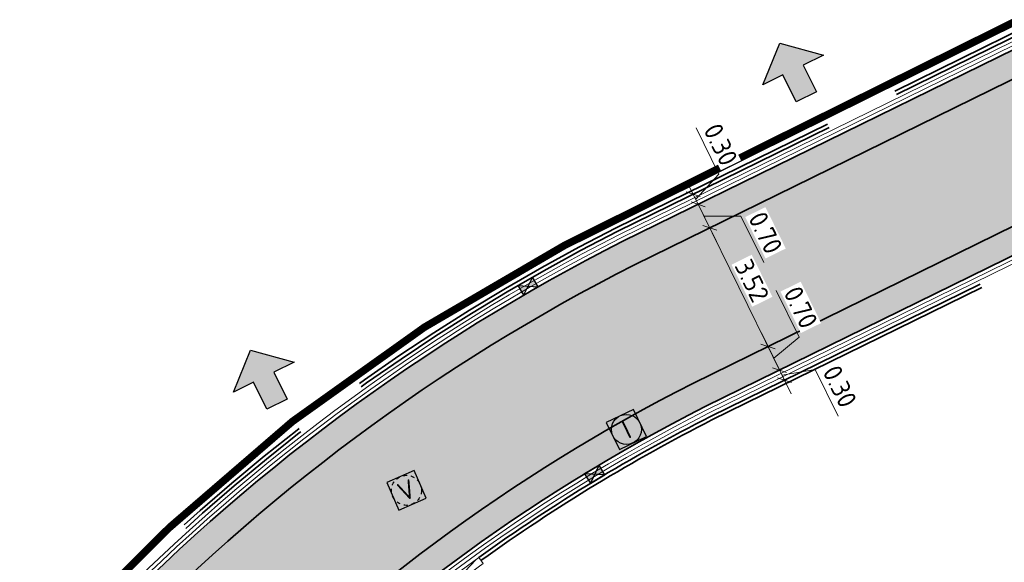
# Model space of a CAD drawing. Header units: metres. Extents: x 199937 to 201628, y 374508 to 375260.
# Tile 166 of 183: x 201339 to 201365, y 375084 to 375098. Entities that reach past the tile are written whole.
import ezdxf
from ezdxf.enums import TextEntityAlignment as Align

# ---------------------------------------------------------------- set-up
doc = ezdxf.new("R2010")
doc.units = ezdxf.units.M
for name, pattern in [('HIDDENX2', [0.75, 0.5, -0.25]), ('VH-OPSLUITBAND_100X200', [16, 8, -2, 4, -2]), ('XX-PROJECTGRENS', [18, 12, -3, 0, -3])]:
    doc.linetypes.add(name, pattern=pattern)
doc.layers.add('000___INRIT-PIJL', color=252, linetype='Continuous')
for name, color, linetype, lineweight in [('B-WE-RI-VWA_RIOOLPUT_VALPUT-S', 20, 'Continuous', 25), ('N-WE-RI-ITR_RIOOLPUT-S', 84, 'Continuous', 25), ('N-WE-RI-KOLK-S', 7, 'Continuous', 25), ('N-WE-VH-DWARSHELLING-S', 7, 'Continuous', 25), ('N-WE-VH-GOOT-G', 170, 'Continuous', 35), ('N-WE-VH-KANTOPSLUITING_GELEIDEBAND_50 200_250_INRITVERLOOPBAND-S', 20, 'Continuous', 25), ('N-WE-VH-KANTOPSLUITING_OPSLUITBAND_100X200-G', 150, 'VH-OPSLUITBAND_100X200', 35), ('N-WE-VH-KANTVERHARDING_STREKLAAG-G', 60, 'Continuous', 18), ('N-WE-VH-VERHARDING_BETONSTRAATSTEEN-G', 252, 'Continuous', 35), ('X-XX-AL-M-200', 7, 'Continuous', 18)]:
    doc.layers.add(name, color=color, linetype=linetype, lineweight=lineweight)
doc.layers.add('N-WE-KG-GRENS_PROJECT-G', color=7, linetype='XX-PROJECTGRENS', lineweight=35, transparency=0.45)
doc.layers.add('N-WE-VH-VERHARDING_BETONSTRAATSTEEN_HEIDE-A', color=7, linetype='Continuous', lineweight=0, true_color=0x986657)
doc.layers.add('N-WE-VH-VERHARDING_BETONSTRAATSTEEN_ROOD-A', color=7, linetype='Continuous', lineweight=0, true_color=0xa92c0a)
doc.styles.add('NLCS-ISO', font='NLCS-ISO.ttf')
doc.styles.add('NLCS-ISO-M200-T25', font='NLCS-ISO.ttf', dxfattribs={"height": 0.5})
doc.dimstyles.new('NLCS-M200-T25-SCHRAP_L2_H1', dxfattribs={"dimscale": 0.2, "dimtxt": 2.5, "dimasz": 1.4, "dimexe": 2, "dimexo": 2, "dimgap": 0.7, "dimtad": 1, "dimzin": 0, "dimdsep": 46, "dimtxsty": 'NLCS-ISO-M200-T25', "dimblk": 'OBLIQUE', "dimcen": 0, "dimdle": 2, "dimclrd": 256, "dimclre": 256, "dimclrt": 256, "dimadec": 1, "dimazin": 0, "dimtfac": 1, "dimtdec": 3, "dimtofl": 0, "dimtmove": 0, "dimatfit": 3, "dimldrblk": 'OBLIQUE', "dimfxl": 2, "dimfxlon": 1, "dimtfillclr": 256, "dimtolj": 1, "dimtzin": 0, "dimlwd": -1, "dimlwe": -1, "dimarcsym": 0})
pattern_1 = [(116.15, (0, 0), (-0.28105685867, 0.09595333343), [0.63, -0.21]), (26.15, (-0.377, -0.1851), (-0.28105685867, 0.09595333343), [0.63, -0.21])]

# ---------------------------------------------------------------- blocks, each defined once
blk = doc.blocks.new('inrit')
h = blk.add_hatch(color=256)
h.dxf.hatch_style = 1
h.paths.add_polyline_path([(0.3, 1), (-0.3, 1), (-0.3, 1.8), (-0.9, 1.8), (0, 2.6), (0.9, 1.8), (0.3, 1.8)])
at = {"color": 3, "flags": 128}
blk.add_lwpolyline([(0.3, 1), (-0.3, 1), (-0.3, 1.8), (-0.9, 1.8), (0, 2.6), (0.9, 1.8), (0.3, 1.8), (0.3, 1)], dxfattribs=at)
blk = doc.blocks.new('SVH-GELEIDEBAND INRITVERLOOPBAND_50 200X200_RECHTS_L1000_HD-MM')
at = {"linetype": 'Continuous', "lineweight": 0}
blk.add_lwpolyline([(0, 0), (-1000, 0), (-1000, 200), (0, 200)], close=True, dxfattribs=at)
blk.add_lwpolyline([(-900, 0), (-100, 150), (0, 150)], dxfattribs=at)
blk = doc.blocks.new('SRI-PUT_INSPECTIE-SO')
at = {"lineweight": -3, "flags": 128}
blk.add_lwpolyline([(-2, -2), (2, -2), (2, 2), (-2, 2)], close=True, dxfattribs=at)
at = {"lineweight": -3, "ltscale": 1.5}
blk.add_circle((0, 0), 2, dxfattribs=at)
at = {"ltscale": 0.1, "style": 'NLCS-ISO'}
blk.add_text('I', height=2.5, dxfattribs=at).set_placement((0, -0.01), align=Align.MIDDLE_CENTER)
blk = doc.blocks.new('SRI-PUT_VALPUT-SO')
at = {"lineweight": -3, "flags": 128}
blk.add_lwpolyline([(-2, -2), (2, -2), (2, 2), (-2, 2)], close=True, dxfattribs=at)
at = {"linetype": 'HIDDENX2', "lineweight": -3, "ltscale": 0.25}
blk.add_circle((0, 0), 2, dxfattribs=at)
at = {"ltscale": 0.1, "style": 'NLCS-ISO'}
blk.add_text('V', height=2.5, dxfattribs=at).set_placement((0, -0.01), align=Align.MIDDLE_CENTER)
blk = doc.blocks.new('*U434')
blk.add_solid([(0, 0), (2.458, -0.25), (4.915, 0)])
blk = doc.blocks.new('N-SRI-KOLK_STRAAT_450X300-SO')
h = blk.add_hatch(color=256)
h.dxf.hatch_style = 1
h.paths.add_polyline_path([(0, 0.75), (-1.125, 1.5), (-1.125, 0)])
h.paths.add_polyline_path([(1.125, 0), (1.125, 1.5), (0, 0.75)])
for p, q in [((-1.125, 0), (1.125, 1.5)), ((1.125, 0), (-1.125, 1.5))]:
    blk.add_line(p, q)
at = {"flags": 128}
blk.add_lwpolyline([(-1.125, 0), (1.125, 0), (1.125, 1.5), (-1.125, 1.5)], close=True, dxfattribs=at)
blk = doc.blocks.new('_Oblique')
at = {"color": 0, "linetype": 'ByBlock', "lineweight": -2}
blk.add_line((-0.5, -0.5), (0.5, 0.5), dxfattribs=at)
blk = doc.blocks.new('*D888')
at = {"layer": 'Defpoints', "color": 0, "transparency": 16777216}
for p in [(201356.53, 375093.534), (201356.662, 375093.264), (201356.662, 375093.264)]:
    blk.add_point(p, dxfattribs=at)
at = {"layer": 'X-XX-AL-M-200', "transparency": 16777216}
for p, q in [((201357.216, 375094.063), (201356.608, 375095.301)), ((201356.596, 375093.399), (201357.216, 375094.063)), ((201356.354, 375093.893), (201356.839, 375092.905)), ((201356.53, 375093.534), (201356.889, 375093.71)), ((201356.662, 375093.264), (201357.021, 375093.441))]:
    blk.add_line(p, q, dxfattribs=at)
at = {"layer": 'X-XX-AL-M-200', "transparency": 16777216, "xscale": 0.28, "yscale": 0.28, "zscale": 0.28}
for p, rotation in [((201356.53, 375093.534), 116.1477730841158), ((201356.662, 375093.264), 296.1477730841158)]:
    blk.add_blockref('_Oblique', p, dxfattribs=dict(at, rotation=rotation))
at = {"layer": 'X-XX-AL-M-200', "transparency": 16777216, "insert": (201357.262, 375094.854), "char_height": 0.5, "attachment_point": 5, "rotation": 296.1478, "style": 'NLCS-ISO-M200-T25', "bg_fill": 3, "box_fill_scale": 1.1, "bg_fill_color": 256, "bg_fill_true_color": 13158600, "bg_fill_transparency": 0}
blk.add_mtext('\\A1;0.30', dxfattribs=at)
blk = doc.blocks.new('*D889')
at = {"layer": 'Defpoints', "color": 0, "transparency": 16777216}
for p in [(201356.662, 375093.264), (201356.971, 375092.636), (201356.971, 375092.636)]:
    blk.add_point(p, dxfattribs=at)
at = {"layer": 'X-XX-AL-M-200', "transparency": 16777216}
for p, q in [((201356.486, 375093.623), (201357.147, 375092.277)), ((201356.662, 375093.264), (201357.021, 375093.441)), ((201356.817, 375092.95), (201357.801, 375092.953)), ((201357.801, 375092.953), (201358.409, 375091.714)), ((201356.971, 375092.636), (201357.33, 375092.812))]:
    blk.add_line(p, q, dxfattribs=at)
at = {"layer": 'X-XX-AL-M-200', "transparency": 16777216, "xscale": 0.28, "yscale": 0.28, "zscale": 0.28}
for p, rotation in [((201356.662, 375093.264), 116.1477730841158), ((201356.971, 375092.636), 296.1477730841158)]:
    blk.add_blockref('_Oblique', p, dxfattribs=dict(at, rotation=rotation))
at = {"layer": 'X-XX-AL-M-200', "transparency": 16777216, "insert": (201358.455, 375092.506), "char_height": 0.5, "attachment_point": 5, "rotation": 296.1478, "style": 'NLCS-ISO-M200-T25', "bg_fill": 3, "box_fill_scale": 1.1, "bg_fill_color": 256, "bg_fill_true_color": 13158600, "bg_fill_transparency": 0}
blk.add_mtext('\\A1;0.70', dxfattribs=at)
blk = doc.blocks.new('*D890')
at = {"layer": 'Defpoints', "color": 0, "transparency": 16777216}
for p in [(201356.971, 375092.636), (201358.52, 375089.481), (201358.52, 375089.481)]:
    blk.add_point(p, dxfattribs=at)
at = {"layer": 'X-XX-AL-M-200', "transparency": 16777216}
for p, q in [((201356.795, 375092.995), (201358.696, 375089.121)), ((201356.971, 375092.636), (201357.33, 375092.812)), ((201358.52, 375089.481), (201358.161, 375089.304))]:
    blk.add_line(p, q, dxfattribs=at)
at = {"layer": 'X-XX-AL-M-200', "transparency": 16777216, "xscale": 0.28, "yscale": 0.28, "zscale": 0.28}
for p, rotation in [((201356.971, 375092.636), 116.1477730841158), ((201358.52, 375089.481), 296.1477730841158)]:
    blk.add_blockref('_Oblique', p, dxfattribs=dict(at, rotation=rotation))
at = {"layer": 'X-XX-AL-M-200', "transparency": 16777216, "insert": (201358.095, 375091.23), "char_height": 0.5, "attachment_point": 5, "rotation": 296.1478, "style": 'NLCS-ISO-M200-T25', "bg_fill": 3, "box_fill_scale": 1.1, "bg_fill_color": 256, "bg_fill_true_color": 13158600, "bg_fill_transparency": 0}
blk.add_mtext('\\A1;3.52', dxfattribs=at)
blk = doc.blocks.new('*D891')
at = {"layer": 'Defpoints', "color": 0, "transparency": 16777216}
for p in [(201358.52, 375089.481), (201358.743, 375088.81), (201358.828, 375088.852)]:
    blk.add_point(p, dxfattribs=at)
at = {"layer": 'X-XX-AL-M-200', "transparency": 16777216}
for p, q in [((201359.348, 375089.731), (201358.739, 375090.97)), ((201358.344, 375089.84), (201359.005, 375088.493)), ((201358.674, 375089.166), (201359.348, 375089.731)), ((201358.52, 375089.481), (201358.161, 375089.304)), ((201358.828, 375088.852), (201359.187, 375089.028))]:
    blk.add_line(p, q, dxfattribs=at)
at = {"layer": 'X-XX-AL-M-200', "transparency": 16777216, "xscale": 0.28, "yscale": 0.28, "zscale": 0.28, "rotation": 296.1477730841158}
blk.add_blockref('_Oblique', (201358.828, 375088.852), dxfattribs=at)
at = {"layer": 'X-XX-AL-M-200', "transparency": 16777216, "insert": (201359.394, 375090.522), "char_height": 0.5, "attachment_point": 5, "rotation": 296.1478, "style": 'NLCS-ISO-M200-T25', "bg_fill": 3, "box_fill_scale": 1.1, "bg_fill_color": 256, "bg_fill_true_color": 13158600, "bg_fill_transparency": 0}
blk.add_mtext('\\A1;0.70', dxfattribs=at)
at = {"layer": 'X-XX-AL-M-200', "transparency": 16777216, "xscale": 0.28, "yscale": 0.28, "zscale": 0.28, "rotation": 116.1477730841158}
blk.add_blockref('_Oblique', (201358.52, 375089.481), dxfattribs=at)
blk = doc.blocks.new('*D892')
at = {"layer": 'Defpoints', "color": 0, "transparency": 16777216}
for p in [(201358.743, 375088.81), (201358.961, 375088.583), (201358.961, 375088.583)]:
    blk.add_point(p, dxfattribs=at)
at = {"layer": 'X-XX-AL-M-200', "transparency": 16777216}
for p, q in [((201358.652, 375089.211), (201359.137, 375088.224)), ((201358.828, 375088.852), (201359.187, 375089.028)), ((201358.895, 375088.718), (201359.78, 375088.865)), ((201358.961, 375088.583), (201359.32, 375088.759)), ((201359.78, 375088.865), (201360.388, 375087.626))]:
    blk.add_line(p, q, dxfattribs=at)
at = {"layer": 'X-XX-AL-M-200', "transparency": 16777216, "xscale": 0.28, "yscale": 0.28, "zscale": 0.28}
for p, rotation in [((201358.828, 375088.852), 116.1477730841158), ((201358.961, 375088.583), 296.1477730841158)]:
    blk.add_blockref('_Oblique', p, dxfattribs=dict(at, rotation=rotation))
at = {"layer": 'X-XX-AL-M-200', "transparency": 16777216, "insert": (201360.434, 375088.417), "char_height": 0.5, "attachment_point": 5, "rotation": 296.1478, "style": 'NLCS-ISO-M200-T25', "bg_fill": 3, "box_fill_scale": 1.1, "bg_fill_color": 256, "bg_fill_true_color": 13158600, "bg_fill_transparency": 0}
blk.add_mtext('\\A1;0.30', dxfattribs=at)

msp = doc.modelspace()

# ---------------------------------------------------------------- hatches: boundary and pattern name
at = {"layer": 'N-WE-VH-VERHARDING_BETONSTRAATSTEEN_HEIDE-A', "true_color": 0x986657}
h = msp.add_hatch(dxfattribs=at)
h.set_pattern_fill('AVH-HEI_BSS_KEIFRMT_KEPER-SO', color=25, scale=2, angle=116.15, pattern_type=2)
h.set_pattern_definition(pattern_1)
h.paths.add_polyline_path([(201340.993, 375081.264, -0.085548), (201354.97, 375091.654), (201371.082, 375099.564), (201370.773, 375100.192), (201354.658, 375092.28, 0.085654), (201340.475, 375081.734), (201334.816, 375075.167), (201335.335, 375074.698)])
h = msp.add_hatch(dxfattribs=at)
h.set_pattern_fill('AVH-HEI_BSS_KEIFRMT_KEPER-SO', color=25, scale=2, angle=116.15, pattern_type=2)
h.set_pattern_definition(pattern_1)
h.paths.add_polyline_path([(201344.117, 375078.431, -0.084867), (201356.852, 375087.882), (201372.939, 375095.78), (201372.631, 375096.408), (201356.539, 375088.508, 0.084986), (201343.598, 375078.902), (201337.944, 375072.341), (201338.464, 375071.872)])
at = {"layer": 'N-WE-VH-VERHARDING_BETONSTRAATSTEEN_ROOD-A'}
h = msp.add_hatch(dxfattribs=at)
h.set_pattern_fill('AVH-ROO_BSS_KEIFRMT_KEPER-SO', color=36, scale=2, angle=79.6307, pattern_type=2)
h.set_pattern_definition([(79.63069238, (0, 0), (-0.16877191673, 0.24436865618), [0.63, -0.21]), (349.63069238, (-0.41314, 0.0756), (-0.16877191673, 0.24436865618), [0.63, -0.21])])
h.paths.add_polyline_path([(201356.539, 375088.508), (201372.631, 375096.408), (201371.082, 375099.564), (201354.97, 375091.654, 0.085548), (201340.993, 375081.264), (201335.335, 375074.698), (201337.944, 375072.341), (201343.598, 375078.902, -0.084986)])

# ---------------------------------------------------------------- linework, layer by layer
at = {"layer": 'N-WE-KG-GRENS_PROJECT-G', "const_width": 0.2}
msp.add_lwpolyline([(201326.055, 375067.739), (201330.257, 375071.053), (201334.007, 375075.189), (201340.06, 375082.15), (201342.594, 375084.667, -0.06874), (201353.099, 375092.167), (201358.409, 375094.813), (201374.065, 375102.572, 0.429448), (201377.752, 375112.692), (201366.929, 375135.943), (201372.886, 375138.71), (201429.61, 375019.069, -0.119763)], format="xyb", dxfattribs=at)
at = {"layer": 'N-WE-VH-GOOT-G'}
for points in [[(201260.244, 375000.578, -0.268796), (201254.832, 375014.357), (201260.134, 375048.643, -0.37701), (201271.479, 375058.128), (201295.462, 375057.534, 0.151101), (201323.275, 375064.999), (201323.856, 375065.382, 0.069301), (201334.278, 375074.544), (201340.475, 375081.734, -0.085654), (201354.658, 375092.28), (201374.642, 375102.091, 0.409817), (201378.489, 375113.087), (201367.635, 375136.063)], [(201400.89, 375043.796), (201396.892, 375041.861, 0.066184), (201374.403, 375027.17), (201370.9, 375024.1, -0.017863), (201364.658, 375018.833, -0.480396), (201358.122, 375020.367), (201336.529, 375065.694, -0.297293), (201337.153, 375070.351), (201344.117, 375078.431, -0.084867), (201356.852, 375087.882), (201374.735, 375096.661, -0.418204), (201385.892, 375092.766), (201404.471, 375053.583)]]:
    msp.add_lwpolyline(points, format="xyb", dxfattribs=at)
at = {"layer": 'N-WE-VH-KANTOPSLUITING_OPSLUITBAND_100X200-G'}
for points in [[(201378.127, 375112.916, -0.409817), (201374.465, 375102.45), (201354.48, 375092.638, 0.085713), (201340.178, 375082.002), (201333.975, 375074.805, -0.069301), (201323.636, 375065.716), (201323.058, 375065.335, -0.151093), (201295.474, 375057.934), (201261.297, 375058.78), (201257.707, 375035.567)], [(201378.217, 375112.959, -0.409817), (201374.509, 375102.36), (201354.524, 375092.549, 0.085698), (201340.252, 375081.935), (201334.051, 375074.74, -0.069301), (201323.691, 375065.633), (201323.112, 375065.251, -0.151095), (201295.471, 375057.834), (201261.382, 375058.678), (201257.806, 375035.551)], [(201353.89, 375085.894, -0.018939), (201356.986, 375087.613), (201374.867, 375096.392, -0.325376), (201384.142, 375094.773, -0.325376)], [(201353.942, 375085.808, -0.018936), (201357.03, 375087.524), (201374.911, 375096.302, -0.324192), (201384.047, 375094.728)], [(201350.821, 375083.864, -0.019684), (201353.89, 375085.894)], [(201350.881, 375083.784, -0.019677), (201353.942, 375085.808)]]:
    msp.add_lwpolyline(points, format="xyb", dxfattribs=at)
at = {"layer": 'N-WE-VH-KANTVERHARDING_STREKLAAG-G'}
for points in [[(201259.936, 375048.673, -0.377008), (201271.484, 375058.328), (201295.468, 375057.734, 0.151097), (201323.166, 375065.167), (201323.746, 375065.549, 0.069301), (201334.127, 375074.674), (201340.326, 375081.868, -0.085683), (201354.569, 375092.459), (201374.553, 375102.27, 0.409817), (201378.308, 375113.001), (201367.454, 375135.977)], [(201260.035, 375048.658, -0.377008), (201271.482, 375058.228), (201295.465, 375057.634, 0.151099), (201323.22, 375065.083), (201323.801, 375065.466, 0.069301), (201334.203, 375074.609), (201340.4, 375081.801, -0.085668), (201354.613, 375092.37), (201374.597, 375102.181, 0.409817), (201378.398, 375113.044), (201367.544, 375136.02)], [(201400.847, 375043.886), (201396.849, 375041.951, 0.066185), (201374.337, 375027.245), (201370.833, 375024.174, -0.017865), (201364.596, 375018.912, -0.480396), (201358.213, 375020.41), (201336.619, 375065.737, -0.297293), (201337.229, 375070.285), (201344.191, 375078.364, -0.084849), (201356.896, 375087.792), (201374.779, 375096.571, -0.418204), (201385.802, 375092.724), (201404.381, 375053.54)], [(201400.803, 375043.976), (201396.806, 375042.041, 0.066186), (201374.272, 375027.321), (201370.767, 375024.249, -0.017867), (201364.535, 375018.99, -0.480396), (201358.303, 375020.453), (201336.709, 375065.78, -0.297293), (201337.305, 375070.22), (201344.265, 375078.296, -0.084832), (201356.941, 375087.703), (201374.823, 375096.482, -0.418204), (201385.711, 375092.681), (201404.29, 375053.497)]]:
    msp.add_lwpolyline(points, format="xyb", dxfattribs=at)
at = {"layer": 'N-WE-VH-VERHARDING_BETONSTRAATSTEEN-G'}
for points in [[(201335.335, 375074.698), (201340.993, 375081.264, -0.085548), (201354.97, 375091.654), (201371.082, 375099.564)], [(201337.944, 375072.341), (201343.598, 375078.902, -0.084986), (201356.539, 375088.508), (201372.631, 375096.408)]]:
    msp.add_lwpolyline(points, format="xyb", dxfattribs=at)

# ---------------------------------------------------------------- block references
at = {"layer": '000___INRIT-PIJL'}
for p, rotation in [((201359.983, 375095.224, 29.138), 26.20291868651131), ((201345.891, 375087.047, 29.168), 26.14141016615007)]:
    msp.add_blockref('inrit', p, dxfattribs=dict(at, rotation=rotation))
at = {"layer": 'B-WE-RI-VWA_RIOOLPUT_VALPUT-S', "xscale": 0.2, "yscale": 0.2, "zscale": 0.2, "rotation": 23.5181671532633}
msp.add_blockref('SRI-PUT_VALPUT-SO', (201348.897, 375085.652, 29.183), dxfattribs=at)
at = {"layer": 'N-WE-RI-ITR_RIOOLPUT-S', "xscale": 0.2, "yscale": 0.2, "zscale": 0.2, "rotation": 25.94652420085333}
msp.add_blockref('SRI-PUT_INSPECTIE-SO', (201354.752, 375087.272), dxfattribs=at)
at = {"layer": 'N-WE-RI-KOLK-S', "xscale": 0.2, "yscale": 0.2, "zscale": 0.2}
for p, rotation in [((201352.055, 375091.215), 210.2625525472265), ((201353.985, 375085.951), 30.93439023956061)]:
    msp.add_blockref('N-SRI-KOLK_STRAAT_450X300-SO', p, dxfattribs=dict(at, rotation=rotation))
at = {"layer": 'N-WE-VH-DWARSHELLING-S', "rotation": 132.9056901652}
msp.add_blockref('*U434', (201346.091, 375080.377), dxfattribs=at)
at = {"layer": 'N-WE-VH-KANTOPSLUITING_GELEIDEBAND_50 200_250_INRITVERLOOPBAND-S', "xscale": 0.001, "yscale": 0.001, "zscale": 0.001, "rotation": 216.3439120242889}
msp.add_blockref('SVH-GELEIDEBAND INRITVERLOOPBAND_50 200X200_RECHTS_L1000_HD-MM', (201350.016, 375083.272), dxfattribs=at)

# ---------------------------------------------------------------- next in the draw order: dimensions: what is measured, and where the dimension line sits
at = {"layer": 'X-XX-AL-M-200'}
dim = msp.add_linear_dim(base=(201356.662, 375093.264), p1=(201356.53, 375093.534), p2=(201356.662, 375093.264), angle=296.1478, dimstyle='NLCS-M200-T25-SCHRAP_L2_H1', override={"dimtmove": 1, "dimtfill": 1}, dxfattribs=at)
dim.commit()
dim.dimension.update_dxf_attribs({"geometry": '*D888', "text_midpoint": (201357.154, 375094.188), "dimtype": 161})

# ---------------------------------------------------------------- next in the draw order: dimensions: what is measured, and where the dimension line sits
dim = msp.add_linear_dim(base=(201356.971, 375092.636), p1=(201356.662, 375093.264), p2=(201356.971, 375092.636), angle=116.1478, dimstyle='NLCS-M200-T25-SCHRAP_L2_H1', override={"dimtmove": 1, "dimtfill": 1}, dxfattribs=at)
dim.commit()
dim.dimension.update_dxf_attribs({"geometry": '*D889', "text_midpoint": (201357.862, 375092.827), "dimtype": 160})

# ---------------------------------------------------------------- next in the draw order: dimensions: what is measured, and where the dimension line sits
dim = msp.add_linear_dim(base=(201358.52, 375089.4805), p1=(201356.9708, 375092.636), p2=(201358.52, 375089.4805), angle=116.1478, dimstyle='NLCS-M200-T25-SCHRAP_L2_H1', override={"dimtmove": 1, "dimtfill": 1}, dxfattribs=at)
dim.commit()
dim.dimension.update_dxf_attribs({"geometry": '*D890', "text_midpoint": (201358.0955, 375091.2301)})

# ---------------------------------------------------------------- next in the draw order: dimensions: what is measured, and where the dimension line sits
dim = msp.add_linear_dim(base=(201358.828, 375088.852), p1=(201358.52, 375089.481), p2=(201358.743, 375088.81), angle=116.1478, dimstyle='NLCS-M200-T25-SCHRAP_L2_H1', override={"dimtmove": 1, "dimtfill": 1}, dxfattribs=at)
dim.commit()
dim.dimension.update_dxf_attribs({"geometry": '*D891', "text_midpoint": (201359.286, 375089.857), "dimtype": 160})

# ---------------------------------------------------------------- next in the draw order: dimensions: what is measured, and where the dimension line sits
dim = msp.add_linear_dim(base=(201358.961, 375088.583), p1=(201358.743, 375088.81), p2=(201358.961, 375088.583), angle=116.1478, dimstyle='NLCS-M200-T25-SCHRAP_L2_H1', override={"dimtmove": 1, "dimtfill": 1}, dxfattribs=at)
dim.commit()
dim.dimension.update_dxf_attribs({"geometry": '*D892', "text_midpoint": (201360.192, 375088.911)})

doc.saveas('drawing.dxf')
